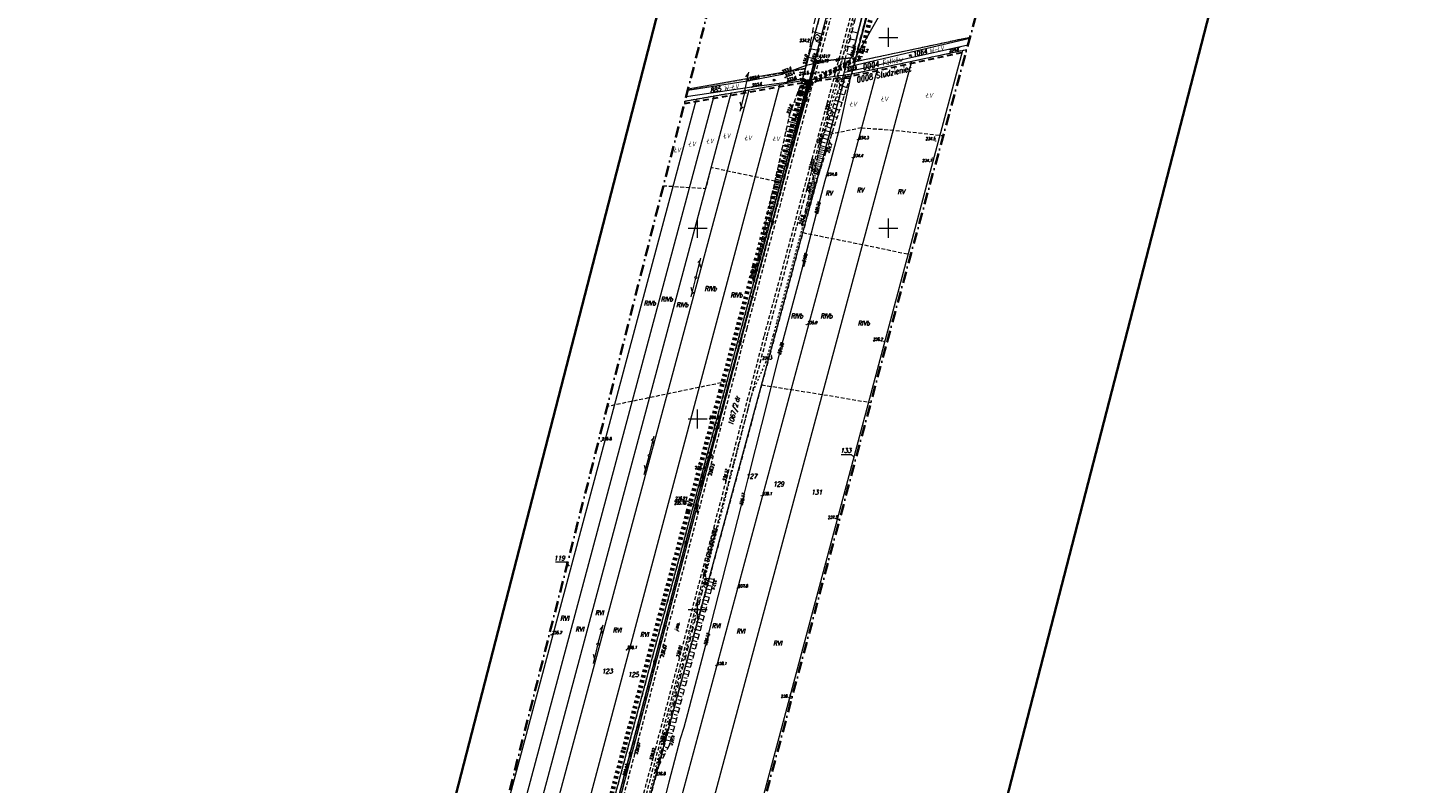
# Model space of a CAD drawing. Header units: millimetres. Extents: x 7436010 to 7436992, y 5663514 to 5666647.
# Tile 26 of 45: x 7436274 to 7436635, y 5664654 to 5664853. Entities that reach past the tile are written whole.
import ezdxf
from ezdxf.enums import TextEntityAlignment as Align

# ---------------------------------------------------------------- set-up
doc = ezdxf.new("R2010")
doc.units = ezdxf.units.MM
doc.header["$PDSIZE"] = 1
for name, pattern in [('0.7_0.7', [1.4, 0.7, -0.7]), ('1', [0]), ('3', [1, 0.5, -0.5]), ('4', [2.5, 1.5, -1]), ('GAK', [3.5, 2, -0.75, 0, -0.75]), ('GAO', [2.5, 1.5, -1]), ('GDE', [0]), ('GUZ', [1.5, 1, -0.5]), ('KOR', [2, 1, 1]), ('KOU', [1.5, 1, -0.5]), ('UBE', [0]), ('UPE', [2, 1, 1]), ('UPW', [2, 1, 1]), ('WSD', [1.75, 1.25, -0.5])]:
    doc.linetypes.add(name, pattern=pattern)
for name, color, linetype, lineweight in [('10 SKARPY', 7, 'WSD', 18), ('17 SŁUPY TELEKOMUNIKACYJNE', 30, 'Continuous', 18), ('18 LINIE TELEKOMUNIAKCYJNE', 30, 'Continuous', 18), ('20 PRZEPUST', 7, '3', 30), ('21 KAMIENIE GRANICZNE', 7, 'Continuous', 18), ('5 RÓW PRZYDROŻNY', 7, 'Continuous', 18), ('_BB_Kanalizacja ciśnieniowa - trasa', 44, '0.7_0.7', 70), ('_CC_Studnie 1000 PE SIEĆ', 44, 'Continuous', 40), ('_HH_Przewiert_przecisk w rurze osłonowej - trasa', 202, '0.7_0.7', 30), ('DZIALKI_SYT-WYS_T_0', 7, 'Continuous', 18), ('EDZPD_L_1', 7, 'GDE', 18), ('EDZTD_T_0', 7, 'Continuous', 18), ('EUZPU_L_7', 7, 'KOR', 18), ('GRANICA OBRĘBU', 7, 'GAO', 30), ('Linie_opisowe', 7, 'Continuous', 5), ('Numery działek uzupełnienie', 7, 'Continuous', 18), ('Podzial_sekcyjny_krzyze', 7, 'Continuous', 13), ('PunPOMIAR1', 7, 'Continuous', 18), ('RzedPOMIAR1', 7, 'Continuous', 18), ('SDROK_T_0', 7, 'Continuous', 18), ('SDRPK_L_1', 7, 'KOU', 18), ('SDRPT_L_1', 7, '1', 18), ('SIEC_ENERGETYCZNA_L_0', 1, '3', 18), ('SZNPS_T_0', 7, 'Continuous', 18), ('SZNPS_T_3', 7, 'Continuous', 18), ('SZZPZ_T_0', 7, 'Continuous', 18), ('UEEOC_T_0', 1, 'Continuous', 18), ('UEEOO_T_0', 1, 'Continuous', 18), ('UEEPB_L_0', 1, 'UBE', 18), ('UEEPON_L_0', 1, 'UPE', 18), ('UTTOA_T_0', 7, 'Continuous', 18), ('UTTOC_T_0', 30, 'Continuous', 18), ('UTTOO_T_0', 30, 'Continuous', 18), ('UTTPA_T_0', 30, 'Continuous', 18), ('UTTPA_T_3', 30, 'Continuous', 18), ('UTTPO_L_0', 30, '1', 18), ('UWWPO_L_1', 5, '1', 18), ('UŻYTKI LINIE', 96, 'GUZ', 18), ('UŻYTKI OZNACZENIE', 96, 'Continuous', 18), ('WEKTOR RZĘDNE TERENU', 7, 'Continuous', 18), ('WEKTOR RZĘDNE WODOCIĄG wo', 5, 'Continuous', 18), ('WEKTOR WODOCIĄGI wo', 5, 'Continuous', 18), ('WUKOS_T_0', 7, 'Continuous', 18), ('WUKOS_T_1', 7, 'Continuous', 18), ('WUKPS_L_2', 7, '4', 18), ('WUKPS_L_6', 7, '4', 18), ('ZAKRES MAPY', 1, 'GAK', 35)]:
    doc.layers.add(name, color=color, linetype=linetype, lineweight=lineweight)
doc.layers.add('_map', color=7, linetype='Continuous')
doc.layers.add('RAMA WYPLOT', color=3, linetype='Continuous', lineweight=35, plot=False)
doc.styles.add('K1_ACAD', font='romans.shx', dxfattribs={"width": 0.8, "oblique": 12})

# ---------------------------------------------------------------- blocks, each defined once
blk = doc.blocks.new('OSP')
at = {"linetype": 'Continuous'}
for radius in [0.625, 0.045]:
    blk.add_circle((0, 0), radius, dxfattribs=at)
blk = doc.blocks.new('DLI')
at = {"linetype": 'Continuous'}
blk.add_circle((0, 0), 0.045, dxfattribs=at)
for centre, start, end in [((-0.36, 0.12), 102.1445, 221.86), ((0, 0.38), 30.1401, 149.8599), ((0.36, 0.12), 318.14, 77.8555), ((-0.22, -0.3), 174.1482, 293.8542), ((0.22, -0.3), 246.1458, 5.8518)]:
    blk.add_arc(centre, 0.375, start, end, dxfattribs=at)
blk = doc.blocks.new('SLS')
at = {"linetype": 'Continuous'}
blk.add_circle((0, 0), 0.25, dxfattribs=at)
blk = doc.blocks.new('PLT')
at = {"linetype": 'Continuous'}
for p, q in [((0.25, 0), (5.25, 0)), ((3.76605, 0), (2.9, -0.5)), ((3.9, 0.5), (4.76605, 0))]:
    blk.add_line(p, q, dxfattribs=at)
blk = doc.blocks.new('SUUS15_07B')
at = {"linetype": 'Continuous'}
for p, q in [((0.5, 0.23), (-0.5, 0.23)), ((-0.5, 0.23), (-0.5, -0.23)), ((0.5, -0.23), (0.5, 0.23)), ((-0.5, -0.23), (0.5, -0.23))]:
    blk.add_line(p, q, dxfattribs=at)
blk = doc.blocks.new('WSP')
at = {"linetype": 'Continuous'}
blk.add_circle((0, 0), 0.045, dxfattribs=at)
blk = doc.blocks.new('GRT')
at = {"linetype": 'Continuous'}
blk.add_circle((0, 0), 0.25, dxfattribs=at)
blk = doc.blocks.new('STUDZ')
at = {"layer": '10 SKARPY', "linetype": 'WSD'}
for p, q in [((7436474.12, 5664829.65), (7436477.68, 5664839.26)), ((7436476.35, 5664828.36), (7436479.11, 5664838.38)), ((7436482.21, 5664821.67), (7436487.93, 5664839.33)), ((7436483.72, 5664820.13), (7436489.93, 5664839.34)), ((7436464.57, 5664786.39), (7436474.12, 5664829.65)), ((7436464.57, 5664786.39), (7436476.35, 5664828.36)), ((7436477.4, 5664800.67), (7436482.21, 5664821.67)), ((7436477.4, 5664800.67), (7436483.72, 5664820.13))]:
    blk.add_line(p, q, dxfattribs=at)
at = {"layer": '10 SKARPY', "linetype": 'Continuous'}
for p, q in [((7436478.61, 5664836.57), (7436476.86, 5664837.05)), ((7436479.11, 5664838.38), (7436477.68, 5664839.26)), ((7436478.86, 5664837.48), (7436477.94, 5664837.74)), ((7436487.33, 5664837.49), (7436489.14, 5664836.9)), ((7436487.69, 5664838.59), (7436488.6, 5664838.3)), ((7436487.93, 5664839.33), (7436489.93, 5664839.34)), ((7436478.05, 5664834.51), (7436476.12, 5664835.04)), ((7436477.76, 5664833.49), (7436476.76, 5664833.77)), ((7436478.33, 5664835.54), (7436477.41, 5664835.79)), ((7436486.05, 5664833.53), (7436487.86, 5664832.95)), ((7436486.37, 5664834.52), (7436487.28, 5664834.23)), ((7436486.69, 5664835.51), (7436488.5, 5664834.93)), ((7436487.01, 5664836.5), (7436487.92, 5664836.21)), ((7436476.92, 5664830.41), (7436474.63, 5664831.04)), ((7436477.48, 5664832.46), (7436475.38, 5664833.04)), ((7436477.2, 5664831.44), (7436476.1, 5664831.74)), ((7436485.09, 5664830.57), (7436486, 5664830.27)), ((7436485.41, 5664831.56), (7436487.22, 5664830.97)), ((7436485.73, 5664832.55), (7436486.64, 5664832.25)), ((7436475.71, 5664826.08), (7436473.47, 5664826.7)), ((7436476.06, 5664827.32), (7436473.75, 5664827.96)), ((7436476.35, 5664828.36), (7436474, 5664829.09)), ((7436475.88, 5664826.7), (7436474.75, 5664827.02)), ((7436476.2, 5664827.83), (7436475.06, 5664828.15)), ((7436476.63, 5664829.39), (7436475.45, 5664829.71)), ((7436483.81, 5664826.61), (7436484.72, 5664826.32)), ((7436484.13, 5664827.6), (7436485.95, 5664827.01)), ((7436484.45, 5664828.59), (7436485.36, 5664828.3)), ((7436484.77, 5664829.58), (7436486.58, 5664828.99)), ((7436474.66, 5664822.36), (7436472.64, 5664822.93)), ((7436475.01, 5664823.6), (7436472.91, 5664824.19)), ((7436475.36, 5664824.84), (7436473.19, 5664825.44)), ((7436474.84, 5664822.98), (7436473.81, 5664823.27)), ((7436475.19, 5664824.22), (7436474.12, 5664824.52)), ((7436475.53, 5664825.46), (7436474.43, 5664825.77)), ((7436482.53, 5664822.66), (7436483.44, 5664822.36)), ((7436482.85, 5664823.65), (7436484.67, 5664823.06)), ((7436483.17, 5664824.64), (7436484.08, 5664824.34)), ((7436483.49, 5664825.62), (7436485.31, 5664825.04)), ((7436473.62, 5664818.64), (7436471.8, 5664819.15)), ((7436473.97, 5664819.88), (7436472.08, 5664820.41)), ((7436474.32, 5664821.12), (7436472.36, 5664821.67)), ((7436473.79, 5664819.26), (7436472.87, 5664819.52)), ((7436474.14, 5664820.5), (7436473.18, 5664820.77)), ((7436474.49, 5664821.74), (7436473.49, 5664822.02)), ((7436481.61, 5664819.07), (7436482.43, 5664818.88)), ((7436481.73, 5664819.59), (7436483.42, 5664819.2)), ((7436481.85, 5664820.12), (7436482.72, 5664819.92)), ((7436481.97, 5664820.64), (7436483.75, 5664820.23)), ((7436482.09, 5664821.16), (7436482.96, 5664820.96)), ((7436482.21, 5664821.67), (7436484.05, 5664821.15)), ((7436472.58, 5664814.91), (7436470.97, 5664815.37)), ((7436472.92, 5664816.15), (7436471.24, 5664816.63)), ((7436473.27, 5664817.39), (7436471.52, 5664817.89)), ((7436472.75, 5664815.53), (7436471.93, 5664815.77)), ((7436473.1, 5664816.77), (7436472.24, 5664817.02)), ((7436473.45, 5664818.01), (7436472.55, 5664818.27)), ((7436480.77, 5664815.39), (7436482.08, 5664815.09)), ((7436480.89, 5664815.91), (7436481.57, 5664815.76)), ((7436481.01, 5664816.44), (7436482.42, 5664816.12)), ((7436481.13, 5664816.96), (7436481.86, 5664816.8)), ((7436481.25, 5664817.49), (7436482.75, 5664817.15)), ((7436481.37, 5664818.01), (7436482.15, 5664817.84)), ((7436481.49, 5664818.54), (7436483.09, 5664818.18)), ((7436471.88, 5664812.43), (7436470.41, 5664812.85)), ((7436472.23, 5664813.67), (7436470.69, 5664814.11)), ((7436471.71, 5664811.81), (7436470.99, 5664812.02)), ((7436472.05, 5664813.05), (7436471.3, 5664813.27)), ((7436472.4, 5664814.29), (7436471.61, 5664814.52)), ((7436480.05, 5664812.23), (7436481.08, 5664812)), ((7436480.17, 5664812.76), (7436480.71, 5664812.64)), ((7436480.29, 5664813.28), (7436481.41, 5664813.03)), ((7436480.41, 5664813.81), (7436480.99, 5664813.68)), ((7436480.53, 5664814.34), (7436481.75, 5664814.06)), ((7436480.65, 5664814.86), (7436481.28, 5664814.72)), ((7436470.84, 5664808.71), (7436469.58, 5664809.07)), ((7436471.18, 5664809.95), (7436469.85, 5664810.33)), ((7436470.66, 5664808.09), (7436470.05, 5664808.27)), ((7436471.53, 5664811.19), (7436470.13, 5664811.59)), ((7436471.01, 5664809.33), (7436470.36, 5664809.52)), ((7436471.36, 5664810.57), (7436470.68, 5664810.77)), ((7436479.21, 5664808.55), (7436479.56, 5664808.47)), ((7436479.33, 5664809.08), (7436480.08, 5664808.91)), ((7436479.45, 5664809.6), (7436479.84, 5664809.51)), ((7436479.57, 5664810.13), (7436480.41, 5664809.94)), ((7436479.69, 5664810.66), (7436480.13, 5664810.55)), ((7436479.81, 5664811.18), (7436480.74, 5664810.97)), ((7436479.93, 5664811.71), (7436480.42, 5664811.59)), ((7436469.79, 5664804.99), (7436468.74, 5664805.29)), ((7436470.14, 5664806.23), (7436469.02, 5664806.55)), ((7436469.62, 5664804.37), (7436469.11, 5664804.52)), ((7436470.49, 5664807.47), (7436469.3, 5664807.81)), ((7436469.97, 5664805.61), (7436469.42, 5664805.77)), ((7436470.31, 5664806.85), (7436469.74, 5664807.02)), ((7436478.36, 5664804.87), (7436478.74, 5664804.79)), ((7436478.48, 5664805.4), (7436478.69, 5664805.35)), ((7436478.6, 5664805.93), (7436479.07, 5664805.82)), ((7436478.72, 5664806.45), (7436478.98, 5664806.39)), ((7436478.84, 5664806.98), (7436479.41, 5664806.85)), ((7436478.96, 5664807.5), (7436479.27, 5664807.43)), ((7436479.09, 5664808.03), (7436479.74, 5664807.88)), ((7436468.75, 5664801.27), (7436467.91, 5664801.51)), ((7436469.1, 5664802.51), (7436468.19, 5664802.77)), ((7436469.44, 5664803.75), (7436468.46, 5664804.03)), ((7436468.92, 5664801.89), (7436468.48, 5664802.02)), ((7436469.27, 5664803.13), (7436468.8, 5664803.27)), ((7436477.52, 5664801.2), (7436477.54, 5664801.19)), ((7436477.64, 5664801.72), (7436477.73, 5664801.7)), ((7436477.76, 5664802.25), (7436477.83, 5664802.23)), ((7436477.88, 5664802.77), (7436478.07, 5664802.73)), ((7436478, 5664803.3), (7436478.12, 5664803.27)), ((7436478.12, 5664803.82), (7436478.4, 5664803.76)), ((7436478.24, 5664804.35), (7436478.41, 5664804.31)), ((7436467.7, 5664797.55), (7436467.07, 5664797.73)), ((7436468.05, 5664798.79), (7436467.35, 5664798.99)), ((7436467.88, 5664798.17), (7436467.54, 5664798.27)), ((7436468.4, 5664800.03), (7436467.63, 5664800.25)), ((7436468.22, 5664799.41), (7436467.86, 5664799.52)), ((7436468.57, 5664800.65), (7436468.17, 5664800.77)), ((7436477.4, 5664800.67), (7436477.4, 5664800.67)), ((7436466.66, 5664793.83), (7436466.24, 5664793.95)), ((7436467.01, 5664795.07), (7436466.52, 5664795.21)), ((7436466.83, 5664794.45), (7436466.61, 5664794.52)), ((7436467.35, 5664796.31), (7436466.79, 5664796.47)), ((7436467.18, 5664795.69), (7436466.92, 5664795.77)), ((7436467.53, 5664796.93), (7436467.23, 5664797.02)), ((7436465.61, 5664790.11), (7436465.4, 5664790.17)), ((7436465.79, 5664790.73), (7436465.67, 5664790.77)), ((7436465.96, 5664791.35), (7436465.68, 5664791.43)), ((7436466.31, 5664792.59), (7436465.96, 5664792.69)), ((7436466.14, 5664791.97), (7436465.98, 5664792.02)), ((7436466.48, 5664793.21), (7436466.29, 5664793.27)), ((7436464.74, 5664787.01), (7436464.73, 5664787.02)), ((7436464.92, 5664787.63), (7436464.85, 5664787.65)), ((7436465.09, 5664788.25), (7436465.04, 5664788.27)), ((7436465.27, 5664788.87), (7436465.13, 5664788.91)), ((7436465.44, 5664789.49), (7436465.35, 5664789.52)), ((7436464.57, 5664786.39), (7436464.57, 5664786.39))]:
    blk.add_line(p, q, dxfattribs=at)
at = {"layer": '10 SKARPY', "flags": 128}
blk.add_lwpolyline([(7436479.62, 5664848.68), (7436478.51, 5664842.7), (7436480.34, 5664843.2), (7436481.72, 5664846.53)], dxfattribs=at)
at = {"layer": '10 SKARPY', "linetype": 'Continuous', "flags": 128}
for points in [[(7436480.83, 5664844.39), (7436478.89, 5664844.75)], [(7436481.72, 5664846.53), (7436479.3, 5664846.98)], [(7436480.19, 5664845.56), (7436481.24, 5664845.37)], [(7436479.74, 5664843.82), (7436480.55, 5664843.69)], [(7436452.21, 5664708.28), (7436454.3, 5664707.98)]]:
    blk.add_lwpolyline(points, dxfattribs=at)
at = {"layer": '20 PRZEPUST', "flags": 128}
blk.add_lwpolyline([(7436479.48, 5664840.55), (7436488.72, 5664841.68)], dxfattribs=at)
at = {"layer": '5 RÓW PRZYDROŻNY'}
for p, q in [((7436472.18, 5664840.35), (7436478.51, 5664842.7)), ((7436480.34, 5664843.2), (7436479.11, 5664838.38)), ((7436463.61, 5664838.68), (7436472.18, 5664840.35)), ((7436473.3, 5664838.18), (7436464.24, 5664836.93)), ((7436477.68, 5664839.26), (7436473.3, 5664838.18)), ((7436479.11, 5664838.38), (7436477.68, 5664839.26))]:
    blk.add_line(p, q, dxfattribs=at)
at = {"layer": '5 RÓW PRZYDROŻNY', "flags": 128}
blk.add_lwpolyline([(7436478.51, 5664842.7), (7436480.34, 5664843.2)], dxfattribs=at)
at = {"layer": 'EDZPD_L_1'}
for p, q in [((7436490.44, 5664840.41), (7436518.84, 5664953.13)), ((7436477.36, 5664838.62), (7436507.75, 5664949.8)), ((7436491.26, 5664843.65), (7436521.41, 5664850.1)), ((7436519.42, 5664846.61), (7436458.29, 5664617.97)), ((7436490.44, 5664840.41), (7436520.52, 5664846.85)), ((7436497.12, 5664841.84), (7436438.39, 5664623.65)), ((7436446.42, 5664621.36), (7436506.12, 5664843.76)), ((7436478.23, 5664841.82), (7436447.5, 5664836.43)), ((7436308.64, 5664225.4), (7436471.59, 5664837.61)), ((7436422.1, 5664628.13), (7436479.06, 5664838.86)), ((7436430.81, 5664625.85), (7436488.74, 5664840.18)), ((7436477.36, 5664838.62), (7436446.69, 5664833.24)), ((7436477.36, 5664838.62), (7436490.44, 5664840.41)), ((7436454.24, 5664834.57), (7436292.29, 5664230.13)), ((7436296.41, 5664228.94), (7436458.77, 5664835.36)), ((7436463.4, 5664836.18), (7436299.92, 5664227.92)), ((7436391.75, 5664617.13), (7436449.7, 5664833.77))]:
    blk.add_line(p, q, dxfattribs=at)
at = {"layer": 'EDZTD_T_0', "flags": 128}
blk.add_lwpolyline([(7436412.74, 5664712.55), (7436415.39, 5664712.55), (7436416.38, 5664711.42)], dxfattribs=at)
at = {"layer": 'EUZPU_L_7'}
for p, q in [((7436488.67, 5664840.89), (7436520.85, 5664848.04)), ((7436521.3, 5664849.69), (7436488.9, 5664842.09)), ((7436447.42, 5664836.14), (7436463.61, 5664838.68)), ((7436464.24, 5664836.93), (7436446.98, 5664834.4))]:
    blk.add_line(p, q, dxfattribs=at)
at = {"layer": 'GRANICA OBRĘBU', "flags": 128}
blk.add_lwpolyline([(7436446.55, 5664832.71), (7436477.44, 5664838.13), (7436490.53, 5664839.92), (7436520.37, 5664846.3)], dxfattribs=at)
at = {"layer": 'Numery działek uzupełnienie', "flags": 128}
blk.add_lwpolyline([(7436487.65, 5664740.69), (7436490.26, 5664740.69), (7436491.14, 5664739.84)], dxfattribs=at)
at = {"layer": 'Podzial_sekcyjny_krzyze', "color": 7, "lineweight": 13}
for p, q in [((7436500, 5664847.5), (7436500, 5664852.5)), ((7436497.5, 5664850), (7436502.5, 5664850)), ((7436450, 5664797.5), (7436450, 5664802.5)), ((7436500, 5664797.5), (7436500, 5664802.5)), ((7436447.5, 5664800), (7436452.5, 5664800)), ((7436497.5, 5664800), (7436502.5, 5664800)), ((7436450, 5664747.5), (7436450, 5664752.5)), ((7436447.5, 5664750), (7436452.5, 5664750)), ((7436447.5, 5664700), (7436452.5, 5664700)), ((7436450, 5664697.5), (7436450, 5664702.5))]:
    blk.add_line(p, q, dxfattribs=at)
at = {"layer": 'PunPOMIAR1'}
for p in [(7436478.51, 5664842.7), (7436480.34, 5664843.2), (7436488.72, 5664841.68), (7436463.61, 5664838.68), (7436472.18, 5664840.35), (7436472.92, 5664839.47), (7436473.3, 5664838.18), (7436477.68, 5664839.26), (7436479.11, 5664838.38), (7436479.48, 5664840.55), (7436464.24, 5664836.93), (7436474.12, 5664829.65), (7436476.35, 5664828.36), (7436482.21, 5664821.67), (7436483.72, 5664820.13), (7436477.4, 5664800.67), (7436464.57, 5664786.39), (7436424.72, 5664744.16), (7436452.78, 5664735.39), (7436457.41, 5664733.46), (7436460.42, 5664705.59), (7436411.67, 5664693.37), (7436431.34, 5664689.49), (7436440.26, 5664687.86), (7436445.25, 5664687.31)]:
    blk.add_point(p, dxfattribs=at)
at = {"layer": 'RAMA WYPLOT', "flags": 128}
blk.add_lwpolyline([(7436274.44, 5664216.5), (7436499.65, 5665089.51), (7436635.21, 5665054.54), (7436410, 5664181.53)], close=True, dxfattribs=at)
at = {"layer": 'SDRPK_L_1'}
for p, q in [((7436497.43, 5664905.07), (7436461.94, 5664772.82)), ((7436498.24, 5664904.9), (7436462.86, 5664773.69)), ((7436467.53, 5664771.86), (7436503.2, 5664903.96)), ((7436468.26, 5664771.76), (7436503.9, 5664903.8)), ((7436461.94, 5664772.82), (7436432.77, 5664662.45)), ((7436462.86, 5664773.69), (7436433.51, 5664662.21)), ((7436438.18, 5664660.46), (7436467.53, 5664771.86)), ((7436438.87, 5664660.26), (7436468.26, 5664771.76)), ((7436432.77, 5664662.45), (7436413.77, 5664590.16)), ((7436433.51, 5664662.21), (7436414.59, 5664590.05)), ((7436419.21, 5664588.04), (7436438.18, 5664660.46)), ((7436419.87, 5664587.8), (7436438.87, 5664660.26))]:
    blk.add_line(p, q, dxfattribs=at)
at = {"layer": 'SDRPT_L_1'}
for p, q in [((7436480.42, 5664843.08), (7436479.16, 5664838.37)), ((7436489.2, 5664843.9), (7436487.93, 5664839.33))]:
    blk.add_line(p, q, dxfattribs=at)
at = {"layer": 'SIEC_ENERGETYCZNA_L_0'}
for p, q in [((7436494.21, 5664867.17), (7436489.27, 5664847.79)), ((7436488.3, 5664845.92), (7436486.55, 5664838.66)), ((7436489.27, 5664847.79), (7436488.3, 5664845.92)), ((7436486.5, 5664837.41), (7436484.85, 5664831.63)), ((7436486.55, 5664838.66), (7436486.5, 5664837.41)), ((7436484.85, 5664831.63), (7436483.85, 5664830.38)), ((7436483.85, 5664830.38), (7436484.05, 5664828.84)), ((7436484.05, 5664828.84), (7436482.72, 5664824.01)), ((7436482.72, 5664824.01), (7436480.75, 5664816.61)), ((7436480.75, 5664816.61), (7436479.79, 5664815.31)), ((7436480.55, 5664811.75), (7436470.69, 5664775.3)), ((7436479.79, 5664815.31), (7436480.55, 5664811.75)), ((7436470.69, 5664775.3), (7436469.78, 5664771.94)), ((7436469.78, 5664771.94), (7436467.89, 5664764.97)), ((7436467.89, 5664764.97), (7436464.23, 5664756.74)), ((7436464.23, 5664756.74), (7436460.56, 5664742.41)), ((7436460.56, 5664742.41), (7436455.05, 5664720.79)), ((7436455.05, 5664720.79), (7436449.6, 5664699.52)), ((7436449.6, 5664699.52), (7436444.09, 5664678.53)), ((7436444.09, 5664678.53), (7436438.67, 5664657.46)), ((7436438.67, 5664657.46), (7436438.55, 5664656.43)), ((7436438.55, 5664656.43), (7436435.92, 5664646.66))]:
    blk.add_line(p, q, dxfattribs=at)
at = {"layer": 'UEEPB_L_0'}
for p, q in [((7436503.59, 5664897.09), (7436490.41, 5664844.87)), ((7436490.24, 5664844.64), (7436481.13, 5664843.56)), ((7436490.41, 5664844.87), (7436490.24, 5664844.64)), ((7436480.98, 5664843.21), (7436473.05, 5664814.44)), ((7436481.13, 5664843.56), (7436480.98, 5664843.21)), ((7436473.05, 5664814.44), (7436453.77, 5664742.81)), ((7436453.77, 5664742.81), (7436451.54, 5664735.23)), ((7436451.54, 5664735.23), (7436445, 5664710.21)), ((7436445, 5664710.21), (7436430.78, 5664656.4)), ((7436430.78, 5664656.4), (7436415, 5664597.76))]:
    blk.add_line(p, q, dxfattribs=at)
at = {"layer": 'UEEPON_L_0'}
for p, q in [((7436490.41, 5664844.87), (7436503.59, 5664897.09)), ((7436481.13, 5664843.56), (7436490.24, 5664844.64)), ((7436490.24, 5664844.64), (7436490.41, 5664844.87)), ((7436473.05, 5664814.44), (7436480.98, 5664843.21)), ((7436480.98, 5664843.21), (7436481.13, 5664843.56)), ((7436453.77, 5664742.81), (7436473.05, 5664814.44)), ((7436451.54, 5664735.23), (7436453.77, 5664742.81)), ((7436445, 5664710.21), (7436451.54, 5664735.23)), ((7436430.78, 5664656.4), (7436445, 5664710.21)), ((7436415, 5664597.76), (7436430.78, 5664656.4))]:
    blk.add_line(p, q, dxfattribs=at)
at = {"layer": 'UTTOC_T_0'}
for p in [(7436443.96, 5664728.51), (7436449.91, 5664727.04)]:
    blk.add_line(p, (7436447.12, 5664728.52), dxfattribs=at)
at = {"layer": 'UTTPO_L_0'}
for p, q in [((7436449.91, 5664727.04), (7436513.15, 5664967.2)), ((7436388.53, 5664494.79), (7436449.91, 5664727.04))]:
    blk.add_line(p, q, dxfattribs=at)
at = {"layer": 'UŻYTKI LINIE', "flags": 128}
for points in [[(7436507.75, 5664949.8), (7436478.23, 5664841.82), (7436477.36, 5664838.62)], [(7436519.55, 5664949.05), (7436517.85, 5664949.2), (7436491.26, 5664843.65)], [(7436491.26, 5664843.65), (7436521.41, 5664850.1)], [(7436488.74, 5664840.18), (7436490.44, 5664840.41), (7436497.12, 5664841.84), (7436506.12, 5664843.77), (7436519.42, 5664846.61), (7436520.52, 5664846.85)], [(7436447.5, 5664836.43), (7436478.23, 5664841.82)], [(7436491.26, 5664843.65), (7436490.44, 5664840.41)], [(7436479.06, 5664838.86), (7436422.1, 5664628.13), (7436378.19, 5664460.69), (7436350.29, 5664354.27), (7436315.04, 5664223.54), (7436300.4, 5664167.92)], [(7436488.74, 5664840.18), (7436430.81, 5664625.85)], [(7436477.36, 5664838.62), (7436471.59, 5664837.61), (7436463.4, 5664836.18), (7436458.77, 5664835.36), (7436454.24, 5664834.57), (7436449.7, 5664833.77), (7436446.69, 5664833.24)], [(7436479.06, 5664838.86), (7436477.36, 5664838.62)], [(7436492.93, 5664826.28), (7436484.51, 5664824.55)], [(7436492.93, 5664826.28), (7436501.27, 5664825.71), (7436514.37, 5664824.26)], [(7436471.8, 5664811.99), (7436453.55, 5664815.87), (7436452.07, 5664810.34), (7436441.04, 5664811.03)], [(7436477.56, 5664798.83), (7436493.22, 5664795.71), (7436505.86, 5664793.04)], [(7436457.68, 5664759.75), (7436426.35, 5664753.25)], [(7436466.78, 5664758.92), (7436482.67, 5664756.41), (7436495.39, 5664754.27)]]:
    blk.add_lwpolyline(points, dxfattribs=at)
at = {"layer": 'WEKTOR WODOCIĄGI wo'}
blk.add_line((7436489.76, 5664838.36), (7436509.2, 5664910.2), dxfattribs=at)
at = {"layer": 'WEKTOR WODOCIĄGI wo', "flags": 128}
for points in [[(7436489.76, 5664838.36), (7436486.88, 5664825.37)], [(7436486.88, 5664825.37), (7436484.59, 5664816.51), (7436483.31, 5664812.4), (7436481.09, 5664803.78), (7436476.56, 5664786.21), (7436471.38, 5664766.92), (7436466.71, 5664748.54), (7436463.51, 5664735.81), (7436461.38, 5664727.4), (7436454.44, 5664700.01), (7436452.05, 5664690.71), (7436447.34, 5664672.7), (7436446.39, 5664669.12), (7436445.45, 5664666.11), (7436442.44, 5664654.72), (7436439.79, 5664644.22), (7436436, 5664629.82), (7436434.49, 5664624.15), (7436432.02, 5664615)]]:
    blk.add_lwpolyline(points, dxfattribs=at)
at = {"layer": 'WUKPS_L_2'}
for p, q in [((7436441.1, 5664664.94), (7436452.2, 5664708.26)), ((7436454.3, 5664707.98), (7436442.63, 5664664.54)), ((7436454.04, 5664707.01), (7436453.03, 5664707.29)), ((7436453.26, 5664704.12), (7436451.28, 5664704.65)), ((7436453.78, 5664706.05), (7436451.77, 5664706.59)), ((7436453.52, 5664705.08), (7436452.52, 5664705.35)), ((7436452.22, 5664700.25), (7436450.28, 5664700.78)), ((7436452.74, 5664702.19), (7436450.78, 5664702.71)), ((7436452.48, 5664701.22), (7436451.51, 5664701.48)), ((7436453, 5664703.15), (7436452.02, 5664703.42)), ((7436451.19, 5664696.39), (7436449.29, 5664696.9)), ((7436451.71, 5664698.32), (7436449.79, 5664698.84)), ((7436451.45, 5664697.36), (7436450.49, 5664697.61)), ((7436451.96, 5664699.29), (7436451, 5664699.55)), ((7436450.15, 5664692.53), (7436448.3, 5664693.03)), ((7436450.67, 5664694.46), (7436448.79, 5664694.96)), ((7436450.41, 5664693.49), (7436449.48, 5664693.74)), ((7436450.93, 5664695.43), (7436449.98, 5664695.68)), ((7436449.11, 5664688.66), (7436447.3, 5664689.15)), ((7436449.63, 5664690.6), (7436447.8, 5664691.09)), ((7436449.37, 5664689.63), (7436448.46, 5664689.87)), ((7436449.89, 5664691.56), (7436448.97, 5664691.81)), ((7436448.59, 5664686.73), (7436446.81, 5664687.21)), ((7436448.33, 5664685.77), (7436447.45, 5664686.01)), ((7436448.85, 5664687.7), (7436447.95, 5664687.94)), ((7436447.55, 5664682.87), (7436445.81, 5664683.34)), ((7436448.07, 5664684.8), (7436446.31, 5664685.28)), ((7436447.29, 5664681.9), (7436446.43, 5664682.14)), ((7436447.81, 5664683.84), (7436446.94, 5664684.07)), ((7436446.52, 5664679.01), (7436444.82, 5664679.46)), ((7436447.04, 5664680.94), (7436445.32, 5664681.4)), ((7436446.26, 5664678.04), (7436445.42, 5664678.27)), ((7436446.78, 5664679.97), (7436445.92, 5664680.2)), ((7436445.48, 5664675.14), (7436443.83, 5664675.59)), ((7436446, 5664677.08), (7436444.32, 5664677.53)), ((7436445.74, 5664676.11), (7436444.91, 5664676.33)), ((7436444.44, 5664671.28), (7436442.84, 5664671.71)), ((7436444.96, 5664673.21), (7436443.33, 5664673.65)), ((7436444.7, 5664672.25), (7436443.89, 5664672.46)), ((7436445.22, 5664674.18), (7436444.4, 5664674.4)), ((7436443.4, 5664667.42), (7436441.84, 5664667.84)), ((7436443.92, 5664669.35), (7436442.34, 5664669.78)), ((7436443.66, 5664668.38), (7436442.88, 5664668.6)), ((7436444.18, 5664670.32), (7436443.38, 5664670.53)), ((7436438.99, 5664657.36), (7436441.1, 5664664.94)), ((7436442.63, 5664664.54), (7436438.99, 5664657.36)), ((7436442.88, 5664665.49), (7436441.35, 5664665.9)), ((7436442.18, 5664663.65), (7436441.56, 5664663.96)), ((7436443.14, 5664666.45), (7436442.37, 5664666.66)), ((7436440.82, 5664660.97), (7436440.1, 5664661.34)), ((7436440.37, 5664660.08), (7436440.1, 5664660.22)), ((7436441.73, 5664662.76), (7436440.64, 5664663.3)), ((7436441.27, 5664661.86), (7436440.83, 5664662.09)), ((7436439.46, 5664658.3), (7436439.37, 5664658.34)), ((7436439.92, 5664659.19), (7436439.55, 5664659.37))]:
    blk.add_line(p, q, dxfattribs=at)
for p in [(7436454.3, 5664707.98), (7436442.63, 5664664.54)]:
    blk.add_point(p, dxfattribs=at)
at = {"layer": 'WUKPS_L_6'}
for p, q in [((7436488.58, 5664843.84), (7436499.47, 5664886.62)), ((7436496.61, 5664865.2), (7436491.69, 5664846.26)), ((7436479.62, 5664848.68), (7436481.71, 5664859.38)), ((7436490.55, 5664851.59), (7436492.92, 5664850.98)), ((7436482.27, 5664848.59), (7436481.04, 5664848.9)), ((7436490.06, 5664849.65), (7436491.24, 5664849.35)), ((7436488.26, 5664842.29), (7436491.69, 5664846.26)), ((7436489.07, 5664845.77), (7436490.24, 5664845.47)), ((7436489.56, 5664847.71), (7436491.92, 5664847.11)), ((7436480.25, 5664842.36), (7436479.93, 5664841.15)), ((7436488.26, 5664842.29), (7436488.58, 5664843.84))]:
    blk.add_line(p, q, dxfattribs=at)
at = {"layer": 'WUKPS_L_6', "linetype": 'Continuous'}
blk.add_line((7436482.91, 5664850.75), (7436480.16, 5664851.43), dxfattribs=at)
at = {"layer": 'WUKPS_L_6'}
blk.add_point((7436488.58, 5664843.84), dxfattribs=at)
at = {"layer": 'ZAKRES MAPY', "ltscale": 1.5}
for points in [[(7436630.66, 5665497.39), (7436531.49, 5665129.94), (7436517.51, 5665111.87), (7436374.97, 5664551.12), (7436314.26, 5664327.89)], [(7436335.23, 5664148.26), (7436432.26, 5664518.01), (7436499.64, 5664770.19), (7436618.18, 5665205.39)]]:
    blk.add_lwpolyline(points, dxfattribs=at)
at = {"layer": '17 SŁUPY TELEKOMUNIKACYJNE', "rotation": 0.06187149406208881}
for p in [(7436449.54, 5664787.09), (7436437.31, 5664740.42), (7436423.88, 5664690.93)]:
    blk.add_blockref('SLS', p, dxfattribs=at)
at = {"layer": '18 LINIE TELEKOMUNIAKCYJNE', "linetype": 'Continuous'}
for p, rotation in [((7436449.54, 5664787.09), 75.27178577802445), ((7436449.54, 5664787.09), 255.3156744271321), ((7436437.31, 5664740.42), 75.31567442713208), ((7436437.31, 5664740.42), 254.8173976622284), ((7436423.88, 5664690.93), 74.8173976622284), ((7436423.88, 5664690.93), 255.8753158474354)]:
    blk.add_blockref('PLT', p, dxfattribs=dict(at, rotation=rotation))
at = {"layer": '21 KAMIENIE GRANICZNE'}
blk.add_blockref('GRT', (7436477.14, 5664839.07), dxfattribs=at)
at = {"layer": 'SZNPS_T_0', "rotation": 0.06249987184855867}
blk.add_blockref('OSP', (7436481.6, 5664844.52), dxfattribs=at)
at = {"layer": 'SZZPZ_T_0', "rotation": 0.06247255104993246}
blk.add_blockref('DLI', (7436481.36, 5664849.94), dxfattribs=at)
at = {"layer": 'SZZPZ_T_0'}
for p in [(7436487.65, 5664838.37), (7436484.77, 5664830.14), (7436480.94, 5664815), (7436455.06, 5664748.09), (7436453.07, 5664740.35)]:
    blk.add_blockref('DLI', p, dxfattribs=at)
at = {"layer": 'UTTPA_T_0', "rotation": 255.1969899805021}
blk.add_blockref('SUUS15_07B', (7436449.91, 5664727.04), dxfattribs=at)
at = {"layer": 'UTTPA_T_3'}
for name, rotation in [('PLT', 78.35889810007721), ('PLT', 256.5563137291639), ('SLS', 0.06187149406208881)]:
    blk.add_blockref(name, (7436462.33, 5664835.75), dxfattribs=dict(at, rotation=rotation))
at = {"layer": 'WEKTOR RZĘDNE TERENU', "rotation": 0.06340145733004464}
for p in [(7436518.59, 5664847.39), (7436491.97, 5664823.18), (7436512.39, 5664822.87), (7436490.52, 5664818.46), (7436511.6, 5664818.41), (7436483.65, 5664813.63), (7436478.49, 5664774.7), (7436498.8, 5664770.28), (7436469.37, 5664766.65), (7436466.65, 5664729.84), (7436486.89, 5664723.68), (7436454.79, 5664685.34), (7436474.48, 5664676.75)]:
    blk.add_blockref('WSP', p, dxfattribs=at)
at = {"layer": 'WUKOS_T_0'}
for p, rotation in [((7436479.57, 5664848.68), 0.06241790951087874), ((7436491.75, 5664846.34), 0.06285504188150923)]:
    blk.add_blockref('WSP', p, dxfattribs=dict(at, rotation=rotation))
for p in [(7436483.8, 5664830.48), (7436479.97, 5664815.27), (7436479.97, 5664811.64), (7436455.56, 5664750.03), (7436452.12, 5664736.68), (7436452.2, 5664708.26), (7436454.3, 5664707.98), (7436441.1, 5664664.94), (7436442.63, 5664664.54), (7436433.51, 5664662.21), (7436438.18, 5664660.46), (7436438.99, 5664657.36)]:
    blk.add_blockref('WSP', p, dxfattribs=at)
at = {"layer": '5 RÓW PRZYDROŻNY', "style": 'K1_ACAD', "oblique": 12, "width": 0.8}
for rotation, p in [(12.5347, (7436505.73, 5664845.38)), (4.482, (7436470.07, 5664838.94))]:
    blk.add_text('w.', height=0.75, rotation=rotation, dxfattribs=at).set_placement(p, align=Align.MIDDLE)
at = {"layer": 'DZIALKI_SYT-WYS_T_0', "style": 'K1_ACAD', "oblique": 12, "width": 0.8}
for s, rotation, p in [('1064', 12.5347, (7436508.23, 5664845.96)), ('1067/2', 75.24, (7436459.41, 5664751.13))]:
    blk.add_text(s, height=1.25, rotation=rotation, dxfattribs=at).set_placement(p, align=Align.MIDDLE)
at = {"layer": 'EDZTD_T_0', "style": 'K1_ACAD', "oblique": 12, "width": 0.8}
for s, p in [('127', (7436462.69, 5664735.6)), ('129', (7436469.77, 5664733.56)), ('131', (7436479.75, 5664731.4)), ('119', (7436412.36, 5664714.13)), ('123', (7436424.88, 5664684.5)), ('125', (7436431.71, 5664683.6))]:
    blk.add_text(s, height=1.25, dxfattribs=at).set_placement(p, align=Align.TOP_LEFT)
at = {"layer": 'GRANICA OBRĘBU', "style": 'K1_ACAD', "oblique": 12, "width": 0.8}
for s, p in [('0004 Fałków', (7436493.05, 5664842.91)), ('0008 Studzieniec', (7436491.41, 5664839.59))]:
    blk.add_text(s, height=1.5, rotation=12.0751, dxfattribs=at).set_placement(p, align=Align.TOP_LEFT)
at = {"layer": 'Numery działek uzupełnienie', "style": 'K1_ACAD', "oblique": 12, "width": 0.8}
blk.add_text('885', height=1.25, rotation=9.9497, dxfattribs=at).set_placement((7436453.18, 5664836.67), align=Align.TOP_LEFT)
blk.add_text('133', height=1.25, dxfattribs=at).set_placement((7436487.4, 5664742.36), align=Align.TOP_LEFT)
at = {"layer": 'RzedPOMIAR1', "style": 'K1_ACAD', "oblique": 12, "width": 0.8}
for s, rotation, p in [('234.0', 79.5003, (7436478.4, 5664842.83)), ('235.1', 67.4854, (7436480.27, 5664843.34)), ('233.6', 20.3673, (7436472.25, 5664840.62)), ('233.4', 20.3673, (7436473.08, 5664839.52)), ('233.6', 6.9723, (7436476.57, 5664840.08)), ('233.6', 12.1366, (7436489.2, 5664841.23)), ('233.6', 11.0268, (7436463.66, 5664838.84)), ('233.6', 7.8555, (7436464.31, 5664837.09)), ('233.8', 13.8514, (7436473.4, 5664838.44)), ('233.8', 69.673, (7436477.49, 5664836.24)), ('235.0', 74.5998, (7436479.24, 5664835.56)), ('233.8', 69.673, (7436474.04, 5664829.8)), ('234.9', 74.5998, (7436476.22, 5664828.49)), ('235.0', 72.0531, (7436482.04, 5664821.89)), ('234.7', 72.0866, (7436484.49, 5664819.69)), ('234.9', 77.0991, (7436477.31, 5664800.78)), ('235.2', 77.5512, (7436464.48, 5664786.55)), ('236.23', 75.2501, (7436453.59, 5664735.06)), ('236.37', 75.24, (7436457.34, 5664733.6)), ('236.82', 75.2501, (7436441.08, 5664687.54)), ('236.91', 75.24, (7436445.17, 5664687.42))]:
    blk.add_text(s, height=0.75, rotation=rotation, dxfattribs=at).set_placement(p)
for s, p in [('235.8', (7436424.88, 5664744.39)), ('237.8', (7436460.58, 5664705.82)), ('235.7', (7436411.83, 5664693.59)), ('236.1', (7436431.5, 5664689.72))]:
    blk.add_text(s, height=0.75, dxfattribs=at).set_placement(p)
at = {"layer": 'SDROK_T_0', "style": 'K1_ACAD', "oblique": 12, "width": 0.8}
for s, rotation, p in [('tł.', 75.1951, (7436442.16, 5664695.15)), ('j.mb.', 75.2433, (7436444.73, 5664694.35)), ('tł.', 75.2337, (7436447.74, 5664693.92))]:
    blk.add_text(s, height=0.75, rotation=rotation, dxfattribs=at).set_placement(p)
at = {"layer": 'SIEC_ENERGETYCZNA_L_0', "style": 'K1_ACAD', "oblique": 12, "width": 0.8}
blk.add_text('proj eS 141/22 18.01.2023', height=0.75, rotation=75.6934, dxfattribs=at).set_placement((7436451.87, 5664708.65))
at = {"layer": 'SZNPS_T_3', "style": 'K1_ACAD', "oblique": 12, "width": 0.8}
blk.add_text('1617', height=0.75, rotation=0.0625, dxfattribs=at).set_placement((7436482.28, 5664844.68))
at = {"layer": 'UEEOC_T_0', "style": 'K1_ACAD', "oblique": 12, "width": 0.8}
for s, rotation, p in [('233.79', 6.7609, (7436481.13, 5664843.56)), ('233.37', 75.8348, (7436490.41, 5664844.87)), ('235.53', 75.1972, (7436430.78, 5664656.4))]:
    blk.add_text(s, height=0.75, rotation=rotation, dxfattribs=at).set_placement(p, align=Align.MIDDLE_LEFT)
blk.add_text('235.42', height=0.75, rotation=74.3936, dxfattribs=at).set_placement((7436451.54, 5664735.23), align=Align.MIDDLE_RIGHT)
at = {"layer": 'UEEOO_T_0', "style": 'K1_ACAD', "oblique": 12, "width": 0.8}
for rotation, p in [(6.7609, (7436486.64, 5664844.21)), (74.59, (7436478.39, 5664833.8)), (74.9353, (7436469.55, 5664801.44)), (74.9353, (7436461.06, 5664769.9)), (74.9353, (7436454.33, 5664744.91)), (75.3512, (7436446.83, 5664717.23)), (75.1972, (7436438.63, 5664686.11)), (75.1972, (7436432.28, 5664662.06))]:
    blk.add_text('eN', height=0.75, rotation=rotation, dxfattribs=at).set_placement(p, align=Align.MIDDLE)
at = {"layer": 'UTTOA_T_0', "style": 'K1_ACAD', "oblique": 12, "width": 0.8}
blk.add_text('t', height=0.75, dxfattribs=at).set_placement((7436449.75, 5664725.46))
at = {"layer": 'UTTOC_T_0', "style": 'K1_ACAD', "oblique": 12, "width": 0.8}
for s, p in [('236.21', (7436444.11, 5664729.56)), ('235.18', (7436443.82, 5664728.3))]:
    blk.add_text(s, height=0.75, rotation=0.1599, dxfattribs=at).set_placement(p, align=Align.TOP_LEFT)
at = {"layer": 'UTTOO_T_0', "style": 'K1_ACAD', "oblique": 12, "width": 0.8}
blk.add_text('t', height=0.75, rotation=75.1717, dxfattribs=at).set_placement((7436464.59, 5664781.71))
at = {"layer": 'UŻYTKI OZNACZENIE', "style": 'K1_ACAD', "oblique": 12, "width": 0.8}
for s, rotation, p in [('W-ŁV', 12.5347, (7436510.52, 5664847.08)), ('W-ŁV', 8.3348, (7436456.78, 5664837.27)), ('dr', 75.24, (7436459.54, 5664754.58))]:
    blk.add_text(s, height=1.25, rotation=rotation, dxfattribs=at).set_placement(p, align=Align.TOP_LEFT)
for s, p in [('ŁV', (7436489.83, 5664833.15)), ('ŁV', (7436498.02, 5664834.46)), ('ŁV', (7436509.77, 5664835.46)), ('ŁV', (7436447.62, 5664822.68)), ('ŁV', (7436452.32, 5664823.48)), ('ŁV', (7436456.71, 5664824.83)), ('ŁV', (7436462.31, 5664824.29)), ('ŁV', (7436469.69, 5664824.07)), ('ŁV', (7436443.72, 5664821.14)), ('RV', (7436483.48, 5664809.8)), ('RV', (7436491.69, 5664810.59)), ('RV', (7436502.4, 5664810.17)), ('RIVb', (7436451.83, 5664784.77)), ('RIVb', (7436458.6, 5664783.09)), ('RIVb', (7436435.91, 5664780.93)), ('RIVb', (7436440.37, 5664781.98)), ('RIVb', (7436444.39, 5664780.53)), ('RIVb', (7436474.45, 5664777.59)), ('RIVb', (7436482.16, 5664777.6)), ('RIVb', (7436491.97, 5664775.7)), ('RVI', (7436414, 5664698.33)), ('RVI', (7436423.14, 5664699.8)), ('RVI', (7436453.71, 5664696.38)), ('RVI', (7436417.96, 5664695.51)), ('RVI', (7436427.77, 5664695.26)), ('RVI', (7436434.92, 5664694.07)), ('RVI', (7436460.14, 5664694.96)), ('RVI', (7436469.82, 5664691.81))]:
    blk.add_text(s, height=1.25, dxfattribs=at).set_placement(p, align=Align.TOP_LEFT)
at = {"layer": 'WEKTOR RZĘDNE TERENU', "style": 'K1_ACAD', "oblique": 12, "width": 0.8}
for s, rotation, p in [('234.0', 11.2503, (7436515.96, 5664846.13)), ('234.3', 0.0634, (7436492.2, 5664823.33)), ('234.5', 0.0634, (7436509.68, 5664823.07)), ('234.4', 0.0634, (7436490.75, 5664818.62)), ('234.7', 0.0634, (7436508.83, 5664817.36)), ('234.8', 0.0634, (7436483.89, 5664813.78)), ('235.9', 0.0634, (7436478.73, 5664774.85)), ('236.2', 0.0634, (7436495.94, 5664770.49)), ('236.3', 0.0634, (7436466.88, 5664765.59)), ('238.1', 0.0634, (7436466.89, 5664730)), ('237.5', 0.0634, (7436484.09, 5664723.83)), ('238.1', 0.0634, (7436455.03, 5664685.49)), ('238.3', 0.0634, (7436471.79, 5664676.94))]:
    blk.add_text(s, height=0.75, rotation=rotation, dxfattribs=at).set_placement(p)
at = {"layer": 'WEKTOR RZĘDNE WODOCIĄG wo', "style": 'K1_ACAD', "oblique": 12, "width": 0.8}
for s, rotation, p in [('232.76', 75.6685, (7436481.09, 5664803.78)), ('234.35', 75.0258, (7436471.38, 5664766.92)), ('235.17', 75.8752, (7436461.38, 5664727.4)), ('236.13', 75.6478, (7436452.05, 5664690.71))]:
    blk.add_text(s, height=0.75, rotation=rotation, dxfattribs=at).set_placement(p, align=Align.MIDDLE_LEFT)
at = {"layer": 'WEKTOR WODOCIĄGI wo', "style": 'K1_ACAD', "oblique": 12, "width": 0.8}
blk.add_text('woD160', height=0.75, rotation=75.6116, dxfattribs=at).set_placement((7436477.96, 5664791.61), align=Align.MIDDLE)
at = {"layer": 'WUKOS_T_1', "style": 'K1_ACAD', "oblique": 12, "width": 0.8}
blk.add_text('234.2', height=0.75, rotation=0.0624, dxfattribs=at).set_placement((7436479.26, 5664849.22), align=Align.MIDDLE_RIGHT)
for s, rotation, p in [('234.2', 0.0629, (7436492.08, 5664846.19)), ('235.1', 74.8892, (7436484.16, 5664830.73)), ('235.0', 74.8948, (7436479.91, 5664815.46)), ('236.7', 254.4191, (7436452.2, 5664708.26)), ('237.5', 254.5511, (7436454.3, 5664707.98)), ('236.9', 76.0875, (7436441.1, 5664664.94)), ('236.92', 75.2433, (7436438.18, 5664660.46))]:
    blk.add_text(s, height=0.75, rotation=rotation, dxfattribs=at).set_placement(p)
for s, rotation, p in [('234.9', 74.8948, (7436478.49, 5664809.57)), ('236.87', 75.2484, (7436433.51, 5664662.21)), ('237.4', 74.4363, (7436442.63, 5664664.54))]:
    blk.add_text(s, height=0.75, rotation=rotation, dxfattribs=at).set_placement(p, align=Align.TOP_LEFT)
blk.add_text('236.0', height=0.75, dxfattribs=at).set_placement((7436455.56, 5664750.03), align=Align.RIGHT)
blk.add_text('236.3', height=0.75, dxfattribs=at).set_placement((7436451.82, 5664737.64), align=Align.TOP_RIGHT)
blk.add_text('236.8', height=0.75, dxfattribs=at).set_placement((7436438.99, 5664657.36), align=Align.TOP_LEFT)

msp = doc.modelspace()

# ---------------------------------------------------------------- hatches: boundary and pattern name
at = {"layer": '_CC_Studnie 1000 PE SIEĆ', "lineweight": 40}
h = msp.add_hatch(color=253, dxfattribs=at)
h.dxf.hatch_style = 1
edge = h.paths.add_edge_path()
edge.add_arc((7436477.03, 5664835.39), 0.601, 0, 360)

# ---------------------------------------------------------------- linework, layer by layer
at = {"layer": '_BB_Kanalizacja ciśnieniowa - trasa'}
msp.add_lwpolyline([(7436586.21, 5665201.89), (7436575.27, 5665161.49), (7436567.17, 5665126.77), (7436555.88, 5665084.32), (7436541.9, 5665088.03), (7436532.57, 5665051.29), (7436507.46, 5664952.47), (7436520.49, 5664950.76), (7436516.15, 5664933.38), (7436510.17, 5664909.96), (7436492.57, 5664844.86), (7436477.59, 5664837.26), (7436477.03, 5664835.39), (7436464.86, 5664790.14), (7436456.01, 5664757.43), (7436447.45, 5664725.73), (7436440.97, 5664701.75), (7436430.52, 5664663.09), (7436420.3, 5664625.08), (7436401.25, 5664552.57), (7436390.78, 5664512.64), (7436347.69, 5664347.78)], dxfattribs=at)
at = {"layer": '_CC_Studnie 1000 PE SIEĆ'}
msp.add_circle((7436477.03, 5664835.39), 0.601, dxfattribs=at)
at = {"layer": '_HH_Przewiert_przecisk w rurze osłonowej - trasa'}
for points in [[(7436478.15, 5664836.98), (7436492.49, 5664844.39)], [(7436478.16, 5664838.11), (7436491.87, 5664844.97)]]:
    msp.add_lwpolyline(points, dxfattribs=at)
at = {"layer": 'Linie_opisowe'}
msp.add_line((7436499.04, 5664858.27), (7436491.28, 5664844.63), dxfattribs=at)
at = {"layer": 'UWWPO_L_1', "linetype": 'UPW'}
msp.add_line((7436489.76, 5664838.36), (7436509.2, 5664910.2), dxfattribs=at)

# ---------------------------------------------------------------- block references
at = {"layer": '_map'}
msp.add_blockref('STUDZ', (0, 0), dxfattribs=at)

doc.saveas('drawing.dxf')
